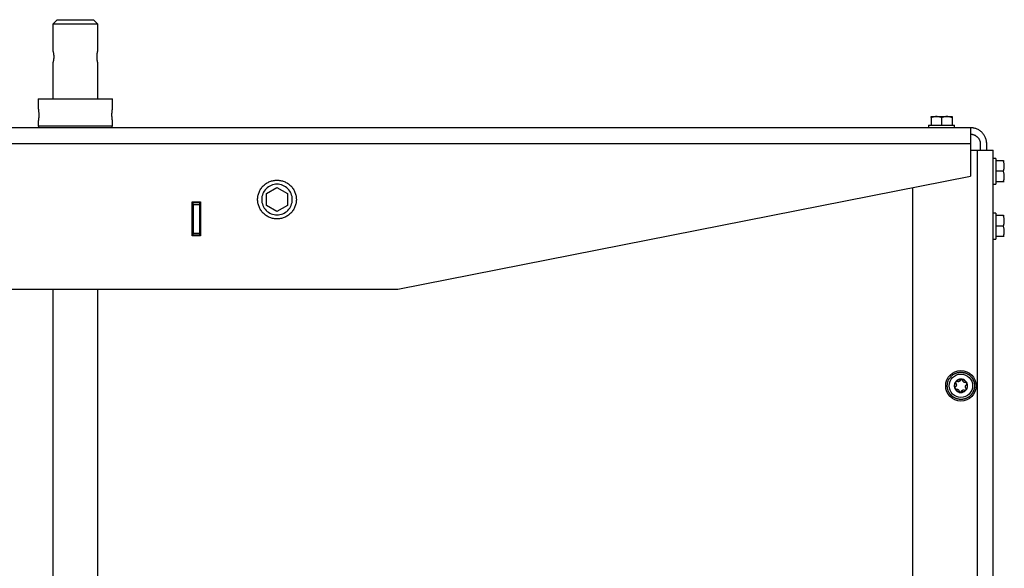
# Model space of a CAD drawing. Header units: millimetres. Extents: x -4969 to -32, y -584 to 4302.
# Tile 57 of 84: x -2008 to -1398, y 1722 to 2062. Entities that reach past the tile are written whole.
import ezdxf

# ---------------------------------------------------------------- set-up
doc = ezdxf.new("R2010")
doc.units = ezdxf.units.MM

msp = doc.modelspace()

# ---------------------------------------------------------------- linework, layer by layer
at = {"color": 7, "linetype": 'Continuous', "lineweight": 25}
for p, q in [((-1985.21, 2061.92), (-1987.96, 2059.17)), ((-1987.96, 2059.17), (-1987.96, 2042.92)), ((-1959.96, 2059.17), (-1987.96, 2059.17)), ((-1959.96, 2059.17), (-1962.71, 2061.92)), ((-1959.96, 2042.92), (-1959.96, 2059.17)), ((-1987.96, 2034.92), (-1987.96, 2012.92)), ((-1959.96, 2012.92), (-1959.96, 2034.92)), ((-1996.96, 2012.92), (-1996.96, 2006.72)), ((-1950.96, 2006.72), (-1950.96, 2012.92)), ((-1996.96, 1999.12), (-1996.96, 1995.91)), ((-1950.96, 1995.91), (-1950.96, 1999.12)), ((-1444.96, 1996.52), (-1444.96, 1994.92)), ((-1443.46, 2001.24), (-1443.46, 1996.52)), ((-1436.96, 2001.24), (-1436.96, 1996.52)), ((-1430.46, 2001.24), (-1430.46, 1996.52)), ((-1428.96, 1994.92), (-1428.96, 1996.52)), ((-1418.96, 1994.92), (-2528.96, 1994.92)), ((-1996.86, 1995.92), (-1996.86, 1994.92)), ((-1951.06, 1994.92), (-1951.06, 1995.92)), ((-1418.96, 1984.92), (-2528.96, 1984.92)), ((-1418.96, 1984.92), (-1418.96, 1964.92)), ((-1412.96, 1984.92), (-1412.96, 1980.92)), ((-1408.96, 1980.92), (-1408.96, 1984.92)), ((-1418.96, 1980.92), (-1414.96, 1980.92)), ((-1414.96, 1980.92), (-1414.96, 1049.55)), ((-1404.96, 42.92), (-1404.96, 1980.92)), ((-1403.36, 1975.92), (-1404.96, 1975.92)), ((-1398.64, 1974.42), (-1403.36, 1974.42)), ((-1398.64, 1967.92), (-1403.36, 1967.92)), ((-1773.96, 1894.92), (-1418.96, 1964.92)), ((-1404.96, 1959.92), (-1403.36, 1959.92)), ((-1398.64, 1961.42), (-1403.36, 1961.42)), ((-1855.46, 1954.17), (-1848.96, 1957.92)), ((-1855.46, 1946.66), (-1855.46, 1954.17)), ((-1848.96, 1957.92), (-1842.46, 1954.17)), ((-1842.46, 1954.17), (-1842.46, 1946.66)), ((-1454.96, 1957.82), (-1454.96, 49.92)), ((-1901.46, 1927.92), (-1901.46, 1948.92)), ((-1901.46, 1948.92), (-1896.46, 1948.92)), ((-1900.96, 1948.92), (-1900.96, 1948.42)), ((-1896.96, 1948.42), (-1900.96, 1948.42)), ((-1900.96, 1947.42), (-1896.96, 1947.42)), ((-1900.96, 1947.42), (-1900.96, 1929.42)), ((-1896.96, 1948.42), (-1896.96, 1948.92)), ((-1896.96, 1947.42), (-1896.96, 1929.42)), ((-1896.46, 1948.92), (-1896.46, 1927.92)), ((-1848.96, 1942.91), (-1855.46, 1946.66)), ((-1842.46, 1946.66), (-1848.96, 1942.91)), ((-1403.36, 1941.92), (-1404.96, 1941.92)), ((-1398.64, 1940.42), (-1403.36, 1940.42)), ((-1896.96, 1929.42), (-1900.96, 1929.42)), ((-1398.64, 1933.92), (-1403.36, 1933.92)), ((-1896.46, 1927.92), (-1901.46, 1927.92)), ((-1900.96, 1928.42), (-1896.96, 1928.42)), ((-1900.96, 1928.42), (-1900.96, 1927.92)), ((-1896.96, 1927.92), (-1896.96, 1928.42)), ((-1404.96, 1925.92), (-1403.36, 1925.92)), ((-1398.64, 1927.42), (-1403.36, 1927.42)), ((-2173.96, 1894.92), (-1773.96, 1894.92)), ((-1987.96, 1894.92), (-1987.96, 1065.92)), ((-1959.96, 1065.92), (-1959.96, 1894.92))]:
    msp.add_line(p, q, dxfattribs=at)
msp.add_circle((-1424.96, 1834.92), 9.45, dxfattribs=at)
for points, knots in [([(-1985.21, 2061.92), (-1985.21, 2061.92), (-1984.92, 2061.92), (-1983.79, 2061.92), (-1982.96, 2061.92), (-1980.87, 2061.92), (-1979.63, 2061.92), (-1976.91, 2061.92), (-1975.43, 2061.92), (-1972.49, 2061.92), (-1971.02, 2061.92), (-1968.3, 2061.92), (-1967.05, 2061.92), (-1964.96, 2061.92), (-1964.13, 2061.92), (-1963, 2061.92), (-1962.71, 2061.92), (-1962.71, 2061.92)], [0, 0, 0, 0, 0.125, 0.125, 0.25, 0.25, 0.375, 0.375, 0.5, 0.5, 0.625, 0.625, 0.75, 0.75, 0.875, 0.875, 1, 1, 1, 1]), ([(-1987.96, 2042.92), (-1987.96, 2042.91), (-1987.96, 2042.91), (-1987.96, 2042.9), (-1987.95, 2042.87), (-1987.94, 2042.84), (-1987.93, 2042.8), (-1987.91, 2042.74), (-1987.9, 2042.68), (-1987.86, 2042.54), (-1987.79, 2042.26), (-1987.67, 2041.76), (-1987.56, 2041.15), (-1987.48, 2040.57), (-1987.43, 2040.08), (-1987.4, 2039.7), (-1987.38, 2039.31), (-1987.38, 2039.05), (-1987.38, 2038.92)], [0, 0, 0, 0, 0.031501, 0.062801, 0.093976, 0.125102, 0.156256, 0.187515, 0.218956, 0.250651, 0.375298, 0.500239, 0.625534, 0.749947, 0.813066, 0.875345, 0.937437, 1, 1, 1, 1]), ([(-1987.38, 2038.92), (-1987.38, 2038.85), (-1987.38, 2038.72), (-1987.38, 2038.52), (-1987.39, 2038.33), (-1987.4, 2038.13), (-1987.41, 2037.94), (-1987.43, 2037.75), (-1987.44, 2037.56), (-1987.47, 2037.32), (-1987.51, 2037.02), (-1987.56, 2036.69), (-1987.62, 2036.37), (-1987.69, 2035.99), (-1987.79, 2035.57), (-1987.87, 2035.26), (-1987.91, 2035.08), (-1987.94, 2034.99), (-1987.96, 2034.93), (-1987.96, 2034.92), (-1987.96, 2034.92)], [0, 0, 0, 0, 0.0314058, 0.0626099, 0.0936937, 0.1247394, 0.1558297, 0.1870469, 0.2184723, 0.2501855, 0.3124876, 0.3750676, 0.4376081, 0.500316, 0.6253524, 0.7501081, 0.8130483, 0.8752727, 0.937387, 1, 1, 1, 1]), ([(-1960.54, 2038.92), (-1960.54, 2038.98), (-1960.54, 2039.11), (-1960.54, 2039.31), (-1960.53, 2039.51), (-1960.52, 2039.7), (-1960.51, 2039.89), (-1960.49, 2040.08), (-1960.48, 2040.27), (-1960.45, 2040.51), (-1960.41, 2040.81), (-1960.36, 2041.14), (-1960.31, 2041.46), (-1960.23, 2041.85), (-1960.14, 2042.26), (-1960.06, 2042.57), (-1960.01, 2042.75), (-1959.98, 2042.85), (-1959.96, 2042.9), (-1959.96, 2042.91), (-1959.96, 2042.92)], [0, 0, 0, 0, 0.031406, 0.06261, 0.093694, 0.124739, 0.15583, 0.187047, 0.218472, 0.250186, 0.312488, 0.375068, 0.437608, 0.500316, 0.625352, 0.750108, 0.813048, 0.875273, 0.937387, 1, 1, 1, 1]), ([(-1959.96, 2034.92), (-1959.96, 2034.92), (-1959.96, 2034.92), (-1959.97, 2034.93), (-1959.97, 2034.96), (-1959.98, 2034.99), (-1959.99, 2035.03), (-1960.01, 2035.09), (-1960.03, 2035.15), (-1960.06, 2035.29), (-1960.14, 2035.57), (-1960.25, 2036.07), (-1960.36, 2036.68), (-1960.45, 2037.26), (-1960.5, 2037.75), (-1960.52, 2038.13), (-1960.54, 2038.52), (-1960.54, 2038.78), (-1960.54, 2038.92)], [0, 0, 0, 0, 0.031501, 0.062801, 0.093976, 0.125102, 0.156256, 0.187515, 0.218956, 0.250651, 0.375298, 0.500239, 0.625534, 0.749947, 0.813066, 0.875345, 0.937437, 1, 1, 1, 1]), ([(-1996.96, 2012.92), (-1996.96, 2012.92), (-1996.81, 2012.92), (-1996.23, 2012.92), (-1995.79, 2012.92), (-1994.63, 2012.92), (-1993.92, 2012.92), (-1992.25, 2012.92), (-1991.29, 2012.92), (-1989.16, 2012.92), (-1987.99, 2012.92), (-1985.49, 2012.92), (-1984.15, 2012.92), (-1981.37, 2012.92), (-1979.92, 2012.92), (-1976.97, 2012.92), (-1975.47, 2012.92), (-1972.46, 2012.92), (-1970.95, 2012.92), (-1968, 2012.92), (-1966.55, 2012.92), (-1963.77, 2012.92), (-1962.43, 2012.92), (-1959.93, 2012.92), (-1958.76, 2012.92), (-1956.63, 2012.92), (-1955.67, 2012.92), (-1954, 2012.92), (-1953.29, 2012.92), (-1952.14, 2012.92), (-1951.7, 2012.92), (-1951.11, 2012.92), (-1950.96, 2012.92), (-1950.96, 2012.92)], [0, 0, 0, 0, 0.0625, 0.0625, 0.125, 0.125, 0.1875, 0.1875, 0.25, 0.25, 0.3125, 0.3125, 0.375, 0.375, 0.4375, 0.4375, 0.5, 0.5, 0.5625, 0.5625, 0.625, 0.625, 0.6875, 0.6875, 0.75, 0.75, 0.8125, 0.8125, 0.875, 0.875, 0.9375, 0.9375, 1, 1, 1, 1]), ([(-1996.96, 2006.72), (-1996.96, 2006.71), (-1996.96, 2006.71), (-1996.96, 2006.7), (-1996.95, 2006.68), (-1996.95, 2006.64), (-1996.94, 2006.6), (-1996.93, 2006.55), (-1996.93, 2006.5), (-1996.9, 2006.36), (-1996.87, 2006.1), (-1996.8, 2005.62), (-1996.74, 2005.05), (-1996.7, 2004.49), (-1996.67, 2004.02), (-1996.66, 2003.66), (-1996.65, 2003.29), (-1996.65, 2003.04), (-1996.64, 2002.92)], [0, 0, 0, 0, 0.031465, 0.062712, 0.093817, 0.124855, 0.155902, 0.187035, 0.21833, 0.24986, 0.374591, 0.49942, 0.624396, 0.749087, 0.812219, 0.874661, 0.937044, 1, 1, 1, 1]), ([(-1996.64, 2002.92), (-1996.65, 2002.85), (-1996.65, 2002.73), (-1996.65, 2002.54), (-1996.65, 2002.36), (-1996.66, 2002.17), (-1996.66, 2001.99), (-1996.67, 2001.81), (-1996.68, 2001.64), (-1996.7, 2001.29), (-1996.74, 2000.79), (-1996.8, 2000.21), (-1996.87, 1999.74), (-1996.91, 1999.44), (-1996.94, 1999.27), (-1996.95, 1999.18), (-1996.96, 1999.13), (-1996.96, 1999.12), (-1996.96, 1999.12)], [0, 0, 0, 0, 0.03148, 0.062742, 0.093862, 0.124919, 0.155991, 0.187157, 0.218494, 0.250079, 0.3748, 0.499823, 0.624779, 0.749653, 0.812599, 0.874898, 0.937161, 1, 1, 1, 1]), ([(-1951.28, 2002.92), (-1951.28, 2002.98), (-1951.28, 2003.1), (-1951.27, 2003.29), (-1951.27, 2003.47), (-1951.27, 2003.66), (-1951.26, 2003.84), (-1951.25, 2004.02), (-1951.24, 2004.19), (-1951.22, 2004.54), (-1951.18, 2005.04), (-1951.12, 2005.62), (-1951.06, 2006.09), (-1951.01, 2006.39), (-1950.99, 2006.56), (-1950.97, 2006.65), (-1950.96, 2006.71), (-1950.96, 2006.71), (-1950.96, 2006.72)], [0, 0, 0, 0, 0.031452, 0.062687, 0.09378, 0.12481, 0.155856, 0.186994, 0.218304, 0.249861, 0.374491, 0.499422, 0.624296, 0.749089, 0.812178, 0.874616, 0.937018, 1, 1, 1, 1]), ([(-1950.96, 1999.12), (-1950.96, 1999.12), (-1950.96, 1999.12), (-1950.96, 1999.13), (-1950.97, 1999.15), (-1950.97, 1999.19), (-1950.98, 1999.23), (-1950.99, 1999.28), (-1951, 1999.34), (-1951.02, 1999.47), (-1951.06, 1999.74), (-1951.12, 2000.21), (-1951.18, 2000.79), (-1951.22, 2001.34), (-1951.25, 2001.81), (-1951.27, 2002.17), (-1951.28, 2002.54), (-1951.28, 2002.79), (-1951.28, 2002.92)], [0, 0, 0, 0, 0.031507, 0.062796, 0.093941, 0.125019, 0.156107, 0.187281, 0.218617, 0.250189, 0.375171, 0.50025, 0.625305, 0.750075, 0.812955, 0.875154, 0.937294, 1, 1, 1, 1]), ([(-1444.96, 1996.52), (-1444.96, 1996.52), (-1444.75, 1996.52), (-1443.95, 1996.52), (-1443.36, 1996.52), (-1441.88, 1996.52), (-1440.99, 1996.52), (-1439.06, 1996.52), (-1438.01, 1996.52), (-1435.91, 1996.52), (-1434.87, 1996.52), (-1432.93, 1996.52), (-1432.04, 1996.52), (-1430.56, 1996.52), (-1429.97, 1996.52), (-1429.17, 1996.52), (-1428.96, 1996.52), (-1428.96, 1996.52)], [0, 0, 0, 0, 0.125, 0.125, 0.25, 0.25, 0.375, 0.375, 0.5, 0.5, 0.625, 0.625, 0.75, 0.75, 0.875, 0.875, 1, 1, 1, 1]), ([(-1440.21, 2001.82), (-1440.3, 2001.81), (-1440.48, 2001.81), (-1440.75, 2001.8), (-1441.07, 2001.77), (-1441.44, 2001.73), (-1441.98, 2001.64), (-1442.66, 2001.49), (-1443.19, 2001.32), (-1443.46, 2001.24)], [0, 0, 0, 0, 0.0819939, 0.1640323, 0.2465502, 0.3725408, 0.4997601, 0.744787, 1, 1, 1, 1]), ([(-1443.46, 2001.24), (-1443.46, 2001.27), (-1443.46, 2001.34), (-1443.46, 2001.44), (-1443.46, 2001.52), (-1443.46, 2001.6), (-1443.46, 2001.68), (-1443.46, 2001.75), (-1443.46, 2001.81), (-1443.46, 2001.81), (-1443.46, 2001.82)], [0, 0, 0, 0, 0.103638, 0.205104, 0.304738, 0.402919, 0.500067, 0.668868, 0.83439, 1, 1, 1, 1]), ([(-1443.46, 2001.82), (-1443.46, 2001.82), (-1443.39, 2001.82), (-1443.09, 2001.82), (-1442.87, 2001.82), (-1442.31, 2001.82), (-1441.96, 2001.82), (-1441.16, 2001.82), (-1440.7, 2001.82), (-1440.21, 2001.82)], [0, 0, 0, 0, 0.25, 0.25, 0.5, 0.5, 0.75, 0.75, 1, 1, 1, 1]), ([(-1436.96, 2001.24), (-1437.07, 2001.27), (-1437.29, 2001.34), (-1437.61, 2001.44), (-1437.93, 2001.52), (-1438.25, 2001.6), (-1438.64, 2001.68), (-1439.12, 2001.75), (-1439.66, 2001.81), (-1440.03, 2001.81), (-1440.21, 2001.82)], [0, 0, 0, 0, 0.103549, 0.20493, 0.304482, 0.402583, 0.499651, 0.668596, 0.834254, 1, 1, 1, 1]), ([(-1440.21, 2001.82), (-1439.72, 2001.82), (-1439.19, 2001.82), (-1438.1, 2001.82), (-1437.53, 2001.82), (-1436.39, 2001.82), (-1435.83, 2001.82), (-1434.73, 2001.82), (-1434.2, 2001.82), (-1433.71, 2001.82)], [0, 0, 0, 0, 0.25, 0.25, 0.5, 0.5, 0.75, 0.75, 1, 1, 1, 1]), ([(-1433.71, 2001.82), (-1433.8, 2001.81), (-1433.98, 2001.81), (-1434.25, 2001.8), (-1434.57, 2001.77), (-1434.94, 2001.73), (-1435.48, 2001.64), (-1436.16, 2001.49), (-1436.69, 2001.32), (-1436.96, 2001.24)], [0, 0, 0, 0, 0.081994, 0.164032, 0.24655, 0.372541, 0.49976, 0.744787, 1, 1, 1, 1]), ([(-1430.46, 2001.24), (-1430.57, 2001.27), (-1430.79, 2001.34), (-1431.11, 2001.44), (-1431.43, 2001.52), (-1431.75, 2001.6), (-1432.14, 2001.68), (-1432.62, 2001.75), (-1433.16, 2001.81), (-1433.53, 2001.81), (-1433.71, 2001.82)], [0, 0, 0, 0, 0.1035491, 0.2049302, 0.3044818, 0.4025825, 0.4996505, 0.668596, 0.8342539, 1, 1, 1, 1]), ([(-1433.71, 2001.82), (-1433.22, 2001.82), (-1432.77, 2001.82), (-1431.96, 2001.82), (-1431.62, 2001.82), (-1431.05, 2001.82), (-1430.83, 2001.82), (-1430.54, 2001.82), (-1430.46, 2001.82), (-1430.46, 2001.82)], [0, 0, 0, 0, 0.25, 0.25, 0.5, 0.5, 0.75, 0.75, 1, 1, 1, 1]), ([(-1430.46, 2001.82), (-1430.46, 2001.81), (-1430.46, 2001.81), (-1430.46, 2001.8), (-1430.46, 2001.77), (-1430.46, 2001.73), (-1430.46, 2001.64), (-1430.46, 2001.49), (-1430.46, 2001.32), (-1430.46, 2001.24)], [0, 0, 0, 0, 0.082341, 0.164728, 0.2476, 0.37415, 0.501946, 0.745918, 1, 1, 1, 1]), ([(-1950.96, 1995.92), (-1950.96, 1995.92), (-1950.96, 1995.92), (-1950.98, 1995.92), (-1951, 1995.92), (-1951.04, 1995.92), (-1951.08, 1995.92), (-1951.13, 1995.92), (-1951.19, 1995.92), (-1951.26, 1995.92), (-1951.44, 1995.92), (-1951.82, 1995.92), (-1952.55, 1995.92), (-1953.5, 1995.92), (-1954.69, 1995.92), (-1956.08, 1995.92), (-1957.67, 1995.92), (-1959.43, 1995.92), (-1961.34, 1995.92), (-1963.36, 1995.92), (-1965.45, 1995.92), (-1967.6, 1995.92), (-1970.41, 1995.92), (-1973.96, 1995.92), (-1977.51, 1995.92), (-1980.33, 1995.92), (-1982.47, 1995.92), (-1984.56, 1995.92), (-1986.58, 1995.92), (-1988.49, 1995.92), (-1990.25, 1995.92), (-1991.85, 1995.92), (-1993.24, 1995.92), (-1994.42, 1995.92), (-1995.37, 1995.92), (-1996.1, 1995.92), (-1996.51, 1995.92), (-1996.72, 1995.92), (-1996.83, 1995.92), (-1996.9, 1995.92), (-1996.95, 1995.92), (-1996.96, 1995.92), (-1996.96, 1995.92)], [0, 0, 0, 0, 0.006487, 0.012964, 0.019435, 0.025902, 0.032367, 0.038835, 0.045306, 0.051785, 0.058273, 0.089144, 0.120023, 0.152182, 0.184348, 0.217191, 0.250041, 0.282884, 0.315734, 0.347892, 0.380058, 0.41093, 0.441809, 0.500001, 0.558193, 0.589065, 0.619944, 0.652102, 0.684268, 0.717111, 0.749961, 0.782804, 0.815655, 0.847813, 0.879979, 0.910851, 0.94173, 0.953398, 0.965044, 0.976682, 0.988329, 1, 1, 1, 1]), ([(-1418.96, 1994.92), (-1418.96, 1994.91), (-1418.96, 1994.91), (-1418.96, 1994.9), (-1418.96, 1994.88), (-1418.96, 1994.84), (-1418.96, 1994.8), (-1418.96, 1994.71), (-1418.96, 1994.54), (-1418.96, 1994.22), (-1418.96, 1993.81), (-1418.96, 1993.12), (-1418.96, 1992.04), (-1418.96, 1990.7), (-1418.96, 1989.52), (-1418.96, 1988.62), (-1418.96, 1987.68), (-1418.96, 1986.85), (-1418.96, 1986.13), (-1418.96, 1985.53), (-1418.96, 1985.12), (-1418.96, 1984.92)], [0, 0, 0, 0, 0.019453, 0.038872, 0.058275, 0.077679, 0.097104, 0.116567, 0.178313, 0.240094, 0.304415, 0.368769, 0.500007, 0.631244, 0.695565, 0.75992, 0.821667, 0.883447, 0.922314, 0.961117, 1, 1, 1, 1]), ([(-1408.96, 1984.92), (-1408.96, 1985.02), (-1408.96, 1985.22), (-1408.98, 1985.53), (-1409, 1985.83), (-1409.03, 1986.13), (-1409.08, 1986.43), (-1409.16, 1986.95), (-1409.34, 1987.68), (-1409.65, 1988.61), (-1410.07, 1989.52), (-1410.75, 1990.7), (-1411.84, 1992.04), (-1413.18, 1993.12), (-1414.35, 1993.81), (-1415.26, 1994.22), (-1416.19, 1994.54), (-1417.02, 1994.74), (-1417.74, 1994.85), (-1418.35, 1994.91), (-1418.76, 1994.91), (-1418.96, 1994.92)], [0, 0, 0, 0, 0.019453, 0.038872, 0.058275, 0.077679, 0.097104, 0.116567, 0.178313, 0.240094, 0.304415, 0.368769, 0.500007, 0.631244, 0.695565, 0.75992, 0.821667, 0.883447, 0.922314, 0.961117, 1, 1, 1, 1]), ([(-1418.96, 1990.92), (-1418.89, 1990.91), (-1418.74, 1990.91), (-1418.52, 1990.9), (-1418.3, 1990.88), (-1418.09, 1990.85), (-1417.75, 1990.8), (-1417.3, 1990.69), (-1416.74, 1990.5), (-1416.2, 1990.25), (-1415.49, 1989.84), (-1414.69, 1989.19), (-1414.04, 1988.39), (-1413.62, 1987.68), (-1413.38, 1987.14), (-1413.19, 1986.58), (-1413.07, 1986.08), (-1413, 1985.65), (-1412.97, 1985.28), (-1412.96, 1985.04), (-1412.96, 1984.92)], [0, 0, 0, 0, 0.023335, 0.046628, 0.06991, 0.093212, 0.116565, 0.178301, 0.240092, 0.304402, 0.368768, 0.500006, 0.631244, 0.695553, 0.759919, 0.821655, 0.883446, 0.922309, 0.961112, 1, 1, 1, 1]), ([(-1414.96, 1980.92), (-1413.65, 1980.92), (-1412.34, 1980.92), (-1409.92, 1980.92), (-1408.82, 1980.92), (-1406.96, 1980.92), (-1406.22, 1980.92), (-1405.22, 1980.92), (-1404.96, 1980.92), (-1404.96, 1980.92)], [0, 0, 0, 0, 0.25, 0.25, 0.5, 0.5, 0.75, 0.75, 1, 1, 1, 1]), ([(-1403.36, 1975.92), (-1403.36, 1975.92), (-1403.36, 1975.71), (-1403.36, 1974.91), (-1403.36, 1974.31), (-1403.36, 1972.83), (-1403.36, 1971.94), (-1403.36, 1970.01), (-1403.36, 1968.96), (-1403.36, 1966.87), (-1403.36, 1965.82), (-1403.36, 1963.89), (-1403.36, 1963), (-1403.36, 1961.52), (-1403.36, 1960.93), (-1403.36, 1960.12), (-1403.36, 1959.92), (-1403.36, 1959.92)], [0, 0, 0, 0, 0.125, 0.125, 0.25, 0.25, 0.375, 0.375, 0.5, 0.5, 0.625, 0.625, 0.75, 0.75, 0.875, 0.875, 1, 1, 1, 1]), ([(-1398.06, 1971.17), (-1398.06, 1971.26), (-1398.06, 1971.44), (-1398.08, 1971.71), (-1398.1, 1972.03), (-1398.15, 1972.39), (-1398.24, 1972.94), (-1398.39, 1973.61), (-1398.56, 1974.14), (-1398.64, 1974.42)], [0, 0, 0, 0, 0.0819939, 0.1640323, 0.2465502, 0.3725408, 0.4997601, 0.744787, 1, 1, 1, 1]), ([(-1398.64, 1974.42), (-1398.61, 1974.42), (-1398.54, 1974.42), (-1398.44, 1974.42), (-1398.35, 1974.42), (-1398.28, 1974.42), (-1398.2, 1974.42), (-1398.13, 1974.42), (-1398.07, 1974.42), (-1398.06, 1974.42), (-1398.06, 1974.42)], [0, 0, 0, 0, 0.103638, 0.205104, 0.304738, 0.402919, 0.500067, 0.668868, 0.83439, 1, 1, 1, 1]), ([(-1398.64, 1967.92), (-1398.61, 1968.03), (-1398.54, 1968.24), (-1398.44, 1968.57), (-1398.36, 1968.89), (-1398.28, 1969.21), (-1398.2, 1969.6), (-1398.13, 1970.07), (-1398.07, 1970.62), (-1398.06, 1970.98), (-1398.06, 1971.17)], [0, 0, 0, 0, 0.103549, 0.20493, 0.304482, 0.402583, 0.499651, 0.668596, 0.834254, 1, 1, 1, 1]), ([(-1398.06, 1964.67), (-1398.06, 1964.76), (-1398.06, 1964.94), (-1398.08, 1965.21), (-1398.1, 1965.53), (-1398.15, 1965.89), (-1398.24, 1966.44), (-1398.39, 1967.11), (-1398.56, 1967.64), (-1398.64, 1967.92)], [0, 0, 0, 0, 0.081994, 0.164032, 0.24655, 0.372541, 0.49976, 0.744787, 1, 1, 1, 1]), ([(-1860.96, 1950.42), (-1860.96, 1950.52), (-1860.96, 1950.73), (-1860.95, 1951.04), (-1860.93, 1951.36), (-1860.9, 1951.67), (-1860.86, 1951.98), (-1860.82, 1952.29), (-1860.71, 1952.88), (-1860.51, 1953.74), (-1860.13, 1954.85), (-1859.63, 1955.95), (-1858.81, 1957.36), (-1857.51, 1958.96), (-1855.59, 1960.52), (-1853.44, 1961.63), (-1851.2, 1962.28), (-1848.96, 1962.48), (-1846.72, 1962.28), (-1844.49, 1961.63), (-1842.33, 1960.52), (-1840.42, 1958.96), (-1839.11, 1957.36), (-1838.29, 1955.95), (-1837.79, 1954.86), (-1837.41, 1953.74), (-1837.19, 1952.8), (-1837.07, 1952.06), (-1837.01, 1951.51), (-1836.97, 1950.96), (-1836.96, 1950.6), (-1836.96, 1950.42)], [0, 0, 0, 0, 0.008343, 0.016672, 0.024993, 0.033311, 0.041633, 0.049965, 0.058311, 0.0892, 0.120102, 0.152279, 0.18447, 0.250119, 0.315767, 0.380052, 0.441771, 0.500002, 0.558232, 0.619951, 0.684236, 0.749885, 0.815534, 0.84771, 0.879901, 0.91079, 0.941693, 0.956282, 0.970843, 0.985405, 1, 1, 1, 1]), ([(-1839.46, 1950.42), (-1839.46, 1951.66), (-1839.71, 1952.9), (-1840.66, 1955.2), (-1841.36, 1956.25), (-1843.12, 1958.01), (-1844.18, 1958.72), (-1846.47, 1959.67), (-1847.72, 1959.92), (-1850.2, 1959.92), (-1851.45, 1959.67), (-1853.75, 1958.72), (-1854.8, 1958.01), (-1856.56, 1956.25), (-1857.26, 1955.2), (-1858.21, 1952.9), (-1858.46, 1951.66), (-1858.46, 1950.42)], [0, 0, 0, 0, 0.125, 0.125, 0.25, 0.25, 0.375, 0.375, 0.5, 0.5, 0.625, 0.625, 0.75, 0.75, 0.875, 0.875, 1, 1, 1, 1]), ([(-1398.64, 1961.42), (-1398.61, 1961.53), (-1398.54, 1961.74), (-1398.44, 1962.07), (-1398.36, 1962.39), (-1398.28, 1962.71), (-1398.2, 1963.1), (-1398.13, 1963.57), (-1398.07, 1964.12), (-1398.06, 1964.48), (-1398.06, 1964.67)], [0, 0, 0, 0, 0.1035491, 0.2049302, 0.3044818, 0.4025825, 0.4996505, 0.668596, 0.8342539, 1, 1, 1, 1]), ([(-1398.06, 1961.42), (-1398.06, 1961.42), (-1398.06, 1961.42), (-1398.08, 1961.42), (-1398.1, 1961.42), (-1398.15, 1961.42), (-1398.24, 1961.42), (-1398.39, 1961.42), (-1398.56, 1961.42), (-1398.64, 1961.42)], [0, 0, 0, 0, 0.082341, 0.164728, 0.2476, 0.37415, 0.501946, 0.745918, 1, 1, 1, 1]), ([(-1900.96, 1947.42), (-1900.96, 1947.68), (-1900.96, 1947.94), (-1900.96, 1948.31), (-1900.96, 1948.42), (-1900.96, 1948.42)], [0, 0, 0, 0, 0.5, 0.5, 1, 1, 1, 1]), ([(-1896.96, 1948.42), (-1896.96, 1948.42), (-1896.96, 1948.31), (-1896.96, 1947.94), (-1896.96, 1947.68), (-1896.96, 1947.42)], [0, 0, 0, 0, 0.5, 0.5, 1, 1, 1, 1]), ([(-1836.96, 1950.42), (-1836.96, 1950.31), (-1836.96, 1950.1), (-1836.98, 1949.79), (-1837, 1949.48), (-1837.03, 1949.16), (-1837.06, 1948.85), (-1837.11, 1948.54), (-1837.21, 1947.95), (-1837.41, 1947.09), (-1837.79, 1945.98), (-1838.29, 1944.89), (-1839.11, 1943.48), (-1840.42, 1941.87), (-1842.33, 1940.31), (-1844.49, 1939.2), (-1846.72, 1938.55), (-1848.96, 1938.35), (-1851.2, 1938.55), (-1853.44, 1939.2), (-1855.59, 1940.31), (-1857.51, 1941.87), (-1858.81, 1943.47), (-1859.63, 1944.89), (-1860.13, 1945.98), (-1860.51, 1947.09), (-1860.73, 1948.03), (-1860.85, 1948.77), (-1860.91, 1949.32), (-1860.95, 1949.87), (-1860.96, 1950.23), (-1860.96, 1950.42)], [0, 0, 0, 0, 0.008343, 0.016672, 0.024993, 0.033311, 0.041633, 0.049965, 0.058311, 0.0892, 0.120102, 0.152279, 0.18447, 0.250119, 0.315767, 0.380052, 0.441771, 0.500002, 0.558232, 0.619951, 0.684236, 0.749885, 0.815534, 0.84771, 0.879901, 0.91079, 0.941693, 0.956282, 0.970843, 0.985405, 1, 1, 1, 1]), ([(-1858.46, 1950.42), (-1858.46, 1949.17), (-1858.21, 1947.93), (-1857.26, 1945.63), (-1856.56, 1944.58), (-1854.8, 1942.82), (-1853.75, 1942.11), (-1851.45, 1941.16), (-1850.2, 1940.92), (-1847.72, 1940.92), (-1846.47, 1941.16), (-1844.18, 1942.11), (-1843.12, 1942.82), (-1841.36, 1944.58), (-1840.66, 1945.63), (-1839.71, 1947.93), (-1839.46, 1949.17), (-1839.46, 1950.42)], [0, 0, 0, 0, 0.125, 0.125, 0.25, 0.25, 0.375, 0.375, 0.5, 0.5, 0.625, 0.625, 0.75, 0.75, 0.875, 0.875, 1, 1, 1, 1]), ([(-1403.36, 1941.92), (-1403.36, 1941.92), (-1403.36, 1941.71), (-1403.36, 1940.91), (-1403.36, 1940.31), (-1403.36, 1938.83), (-1403.36, 1937.94), (-1403.36, 1936.01), (-1403.36, 1934.96), (-1403.36, 1932.87), (-1403.36, 1931.82), (-1403.36, 1929.89), (-1403.36, 1929), (-1403.36, 1927.52), (-1403.36, 1926.93), (-1403.36, 1926.12), (-1403.36, 1925.92), (-1403.36, 1925.92)], [0, 0, 0, 0, 0.125, 0.125, 0.25, 0.25, 0.375, 0.375, 0.5, 0.5, 0.625, 0.625, 0.75, 0.75, 0.875, 0.875, 1, 1, 1, 1]), ([(-1398.06, 1937.17), (-1398.06, 1937.26), (-1398.06, 1937.44), (-1398.08, 1937.71), (-1398.1, 1938.03), (-1398.15, 1938.39), (-1398.24, 1938.94), (-1398.39, 1939.61), (-1398.56, 1940.14), (-1398.64, 1940.42)], [0, 0, 0, 0, 0.081994, 0.164032, 0.24655, 0.372541, 0.49976, 0.744787, 1, 1, 1, 1]), ([(-1398.64, 1940.42), (-1398.61, 1940.42), (-1398.54, 1940.42), (-1398.44, 1940.42), (-1398.35, 1940.42), (-1398.28, 1940.42), (-1398.2, 1940.42), (-1398.13, 1940.42), (-1398.07, 1940.42), (-1398.06, 1940.42), (-1398.06, 1940.42)], [0, 0, 0, 0, 0.1036381, 0.2051044, 0.3047382, 0.4029192, 0.500067, 0.6688685, 0.8343901, 1, 1, 1, 1]), ([(-1398.64, 1933.92), (-1398.61, 1934.03), (-1398.54, 1934.24), (-1398.44, 1934.57), (-1398.36, 1934.89), (-1398.28, 1935.21), (-1398.2, 1935.6), (-1398.13, 1936.07), (-1398.07, 1936.62), (-1398.06, 1936.98), (-1398.06, 1937.17)], [0, 0, 0, 0, 0.1035491, 0.2049302, 0.3044818, 0.4025825, 0.4996505, 0.668596, 0.8342539, 1, 1, 1, 1]), ([(-1900.96, 1928.42), (-1900.96, 1928.42), (-1900.96, 1928.52), (-1900.96, 1928.89), (-1900.96, 1929.15), (-1900.96, 1929.42)], [0, 0, 0, 0, 0.5, 0.5, 1, 1, 1, 1]), ([(-1896.96, 1929.42), (-1896.96, 1929.15), (-1896.96, 1928.89), (-1896.96, 1928.52), (-1896.96, 1928.42), (-1896.96, 1928.42)], [0, 0, 0, 0, 0.5, 0.5, 1, 1, 1, 1]), ([(-1398.06, 1930.67), (-1398.06, 1930.76), (-1398.06, 1930.94), (-1398.08, 1931.21), (-1398.1, 1931.53), (-1398.15, 1931.89), (-1398.24, 1932.44), (-1398.39, 1933.11), (-1398.56, 1933.64), (-1398.64, 1933.92)], [0, 0, 0, 0, 0.0819939, 0.1640323, 0.2465502, 0.3725409, 0.4997601, 0.744787, 1, 1, 1, 1]), ([(-1398.64, 1927.42), (-1398.61, 1927.53), (-1398.54, 1927.74), (-1398.44, 1928.07), (-1398.36, 1928.39), (-1398.28, 1928.71), (-1398.2, 1929.1), (-1398.13, 1929.57), (-1398.07, 1930.12), (-1398.06, 1930.48), (-1398.06, 1930.67)], [0, 0, 0, 0, 0.103549, 0.20493, 0.304482, 0.402583, 0.499651, 0.668596, 0.834254, 1, 1, 1, 1]), ([(-1398.06, 1927.42), (-1398.06, 1927.42), (-1398.06, 1927.42), (-1398.08, 1927.42), (-1398.1, 1927.42), (-1398.15, 1927.42), (-1398.24, 1927.42), (-1398.39, 1927.42), (-1398.56, 1927.42), (-1398.64, 1927.42)], [0, 0, 0, 0, 0.0823414, 0.164728, 0.2476001, 0.3741504, 0.5019459, 0.745918, 1, 1, 1, 1]), ([(-1421.73, 1827.11), (-1421.82, 1827.07), (-1422, 1827), (-1422.27, 1826.9), (-1422.55, 1826.82), (-1422.83, 1826.74), (-1423.11, 1826.67), (-1423.39, 1826.61), (-1423.67, 1826.56), (-1423.96, 1826.52), (-1424.25, 1826.49), (-1424.54, 1826.47), (-1424.82, 1826.47), (-1425.11, 1826.47), (-1425.4, 1826.48), (-1425.69, 1826.5), (-1425.98, 1826.53), (-1426.26, 1826.56), (-1426.55, 1826.61), (-1426.83, 1826.67), (-1427.11, 1826.74), (-1427.39, 1826.82), (-1427.66, 1826.91), (-1427.93, 1827), (-1428.2, 1827.11), (-1428.47, 1827.23), (-1428.73, 1827.35), (-1428.98, 1827.48), (-1429.24, 1827.62), (-1429.48, 1827.77), (-1429.72, 1827.93), (-1429.96, 1828.1), (-1430.19, 1828.27), (-1430.41, 1828.46), (-1430.63, 1828.65), (-1430.84, 1828.84), (-1431.04, 1829.05), (-1431.24, 1829.26), (-1431.43, 1829.48), (-1431.61, 1829.7), (-1431.79, 1829.93), (-1431.95, 1830.17), (-1432.11, 1830.41), (-1432.26, 1830.65), (-1432.4, 1830.91), (-1432.53, 1831.16), (-1432.66, 1831.42), (-1432.8, 1831.76), (-1432.96, 1832.18), (-1433.12, 1832.68), (-1433.24, 1833.19), (-1433.33, 1833.71), (-1433.39, 1834.22), (-1433.41, 1834.62), (-1433.41, 1835.13), (-1433.38, 1835.83), (-1433.25, 1836.65), (-1433.06, 1837.35), (-1432.78, 1838.17), (-1432.33, 1839.13), (-1431.47, 1840.38), (-1430.46, 1841.39), (-1429.55, 1842.03), (-1429.03, 1842.32), (-1428.74, 1842.48), (-1428.44, 1842.62), (-1428.26, 1842.7), (-1428.19, 1842.73)], [0, 0, 0, 0, 0.010873, 0.021747, 0.03262, 0.043493, 0.054367, 0.06524, 0.076113, 0.086986, 0.09786, 0.108733, 0.119606, 0.13048, 0.141353, 0.152226, 0.1631, 0.173973, 0.184846, 0.195719, 0.206593, 0.217466, 0.228339, 0.239213, 0.250086, 0.260959, 0.271833, 0.282706, 0.293579, 0.304452, 0.315326, 0.326199, 0.337072, 0.347946, 0.358819, 0.369692, 0.380566, 0.391439, 0.402312, 0.413186, 0.424059, 0.434932, 0.445805, 0.456679, 0.467552, 0.478425, 0.489299, 0.500172, 0.519963, 0.539755, 0.559557, 0.579359, 0.598589, 0.617754, 0.624917, 0.656163, 0.697525, 0.718216, 0.738157, 0.795314, 0.837, 0.909668, 0.95481, 0.962476, 0.977346, 0.991399, 1, 1, 1, 1]), ([(-1422.19, 1828.22), (-1423.97, 1827.48), (-1425.97, 1827.48), (-1429.52, 1828.96), (-1430.93, 1830.37), (-1432.4, 1833.92), (-1432.39, 1835.92), (-1430.92, 1839.47), (-1429.51, 1840.88), (-1427.73, 1841.62)], [0, 0, 0, 0, 0.25, 0.25, 0.5, 0.5, 0.75, 0.75, 1, 1, 1, 1]), ([(-1426.54, 1838.74), (-1427.04, 1838.53), (-1427.5, 1838.22), (-1428.26, 1837.46), (-1428.57, 1837), (-1428.99, 1836), (-1429.09, 1835.46), (-1429.1, 1834.38), (-1428.99, 1833.84), (-1428.58, 1832.84), (-1428.27, 1832.38), (-1427.5, 1831.61), (-1427.05, 1831.31), (-1426.05, 1830.89), (-1425.51, 1830.78), (-1424.42, 1830.78), (-1423.88, 1830.89), (-1423.38, 1831.09)], [0, 0, 0, 0, 0.125, 0.125, 0.25, 0.25, 0.375, 0.375, 0.5, 0.5, 0.625, 0.625, 0.75, 0.75, 0.875, 0.875, 1, 1, 1, 1]), ([(-1428.19, 1842.73), (-1428.1, 1842.76), (-1427.92, 1842.83), (-1427.65, 1842.93), (-1427.37, 1843.02), (-1427.09, 1843.09), (-1426.81, 1843.16), (-1426.53, 1843.22), (-1426.25, 1843.27), (-1425.96, 1843.31), (-1425.67, 1843.34), (-1425.39, 1843.36), (-1425.1, 1843.37), (-1424.81, 1843.37), (-1424.52, 1843.36), (-1424.23, 1843.34), (-1423.95, 1843.31), (-1423.66, 1843.27), (-1423.38, 1843.22), (-1423.09, 1843.16), (-1422.81, 1843.09), (-1422.53, 1843.01), (-1422.26, 1842.92), (-1421.99, 1842.83), (-1421.72, 1842.72), (-1421.46, 1842.61), (-1421.19, 1842.48), (-1420.94, 1842.35), (-1420.69, 1842.21), (-1420.44, 1842.06), (-1420.2, 1841.9), (-1419.96, 1841.73), (-1419.73, 1841.56), (-1419.51, 1841.37), (-1419.29, 1841.18), (-1419.08, 1840.99), (-1418.88, 1840.78), (-1418.68, 1840.57), (-1418.49, 1840.35), (-1418.31, 1840.13), (-1418.14, 1839.9), (-1417.97, 1839.66), (-1417.81, 1839.42), (-1417.66, 1839.18), (-1417.52, 1838.92), (-1417.39, 1838.67), (-1417.26, 1838.41), (-1417.17, 1838.19), (-1417.09, 1838), (-1417.04, 1837.85), (-1416.98, 1837.69), (-1416.92, 1837.52), (-1416.86, 1837.34), (-1416.81, 1837.14), (-1416.75, 1836.93), (-1416.7, 1836.71), (-1416.66, 1836.48), (-1416.61, 1836.24), (-1416.58, 1835.99), (-1416.55, 1835.72), (-1416.53, 1835.44), (-1416.51, 1835.15), (-1416.51, 1834.85), (-1416.52, 1834.54), (-1416.54, 1834.22), (-1416.57, 1833.89), (-1416.62, 1833.55), (-1416.68, 1833.2), (-1416.77, 1832.84), (-1416.87, 1832.48), (-1416.99, 1832.11), (-1417.13, 1831.74), (-1417.29, 1831.36), (-1417.48, 1830.99), (-1417.69, 1830.61), (-1417.92, 1830.24), (-1418.18, 1829.87), (-1418.47, 1829.5), (-1418.78, 1829.15), (-1419.12, 1828.8), (-1419.49, 1828.47), (-1419.89, 1828.15), (-1420.31, 1827.86), (-1420.76, 1827.58), (-1421.23, 1827.32), (-1421.57, 1827.18), (-1421.73, 1827.11)], [0, 0, 0, 0, 0.01087, 0.02174, 0.032609, 0.043479, 0.054349, 0.065219, 0.076089, 0.086959, 0.097828, 0.108698, 0.119568, 0.130438, 0.141308, 0.152178, 0.163047, 0.173917, 0.184787, 0.195657, 0.206527, 0.217396, 0.228266, 0.239136, 0.250006, 0.260876, 0.271746, 0.282615, 0.293485, 0.304355, 0.315225, 0.326095, 0.336964, 0.347834, 0.358704, 0.369574, 0.380444, 0.391314, 0.402183, 0.413053, 0.423923, 0.434793, 0.445663, 0.456533, 0.467402, 0.478272, 0.489142, 0.500012, 0.505619, 0.511635, 0.518059, 0.524891, 0.532132, 0.53978, 0.547836, 0.556301, 0.565174, 0.574455, 0.584144, 0.594241, 0.604746, 0.61566, 0.626981, 0.638711, 0.650848, 0.663394, 0.676348, 0.68971, 0.70348, 0.717658, 0.732244, 0.747238, 0.762641, 0.778451, 0.794669, 0.811296, 0.82833, 0.845773, 0.863623, 0.881882, 0.900548, 0.919622, 0.939105, 0.958995, 0.979294, 1, 1, 1, 1]), ([(-1428.11, 1837.34), (-1427.69, 1837.89), (-1427.12, 1838.32), (-1425.84, 1838.85), (-1425.13, 1838.95), (-1424.44, 1838.86)], [0, 0, 0, 0, 0.5, 0.5, 1, 1, 1, 1]), ([(-1427.16, 1837.58), (-1427.18, 1837.59), (-1427.24, 1837.61), (-1427.33, 1837.64), (-1427.43, 1837.65), (-1427.55, 1837.65), (-1427.69, 1837.63), (-1427.84, 1837.57), (-1427.99, 1837.47), (-1428.07, 1837.38), (-1428.11, 1837.34)], [0, 0, 0, 0, 0.086738, 0.173874, 0.262412, 0.381161, 0.500077, 0.668064, 0.833077, 1, 1, 1, 1]), ([(-1427.73, 1841.62), (-1425.95, 1842.35), (-1423.96, 1842.35), (-1420.4, 1840.87), (-1418.99, 1839.46), (-1417.53, 1835.91), (-1417.53, 1833.91), (-1419, 1830.36), (-1420.42, 1828.95), (-1422.19, 1828.22)], [0, 0, 0, 0, 0.25, 0.25, 0.5, 0.5, 0.75, 0.75, 1, 1, 1, 1]), ([(-1426.05, 1837.56), (-1426.09, 1837.55), (-1426.16, 1837.52), (-1426.27, 1837.49), (-1426.38, 1837.47), (-1426.49, 1837.46), (-1426.63, 1837.45), (-1426.79, 1837.47), (-1426.97, 1837.51), (-1427.09, 1837.55), (-1427.16, 1837.58)], [0, 0, 0, 0, 0.096136, 0.194084, 0.293936, 0.395784, 0.499709, 0.651567, 0.818287, 1, 1, 1, 1]), ([(-1423.38, 1831.09), (-1422.88, 1831.3), (-1422.42, 1831.61), (-1421.66, 1832.37), (-1421.35, 1832.83), (-1420.94, 1833.83), (-1420.83, 1834.37), (-1420.83, 1835.45), (-1420.93, 1835.99), (-1421.35, 1836.99), (-1421.65, 1837.45), (-1422.42, 1838.22), (-1422.88, 1838.53), (-1423.88, 1838.94), (-1424.42, 1839.05), (-1425.5, 1839.05), (-1426.04, 1838.94), (-1426.54, 1838.74)], [0, 0, 0, 0, 0.125, 0.125, 0.25, 0.25, 0.375, 0.375, 0.5, 0.5, 0.625, 0.625, 0.75, 0.75, 0.875, 0.875, 1, 1, 1, 1]), ([(-1425.29, 1838.35), (-1425.3, 1838.31), (-1425.33, 1838.24), (-1425.39, 1838.14), (-1425.45, 1838.04), (-1425.52, 1837.96), (-1425.61, 1837.86), (-1425.73, 1837.75), (-1425.88, 1837.64), (-1426, 1837.59), (-1426.05, 1837.56)], [0, 0, 0, 0, 0.110891, 0.216369, 0.316458, 0.411187, 0.50059, 0.672516, 0.838849, 1, 1, 1, 1]), ([(-1424.44, 1838.86), (-1424.47, 1838.86), (-1424.53, 1838.87), (-1424.62, 1838.86), (-1424.71, 1838.85), (-1424.79, 1838.83), (-1424.88, 1838.79), (-1424.97, 1838.74), (-1425.06, 1838.68), (-1425.15, 1838.59), (-1425.23, 1838.48), (-1425.27, 1838.39), (-1425.29, 1838.35)], [0, 0, 0, 0, 0.084084, 0.167114, 0.249666, 0.332343, 0.415764, 0.500551, 0.619332, 0.738029, 0.870001, 1, 1, 1, 1]), ([(-1424.44, 1838.86), (-1423.75, 1838.77), (-1423.09, 1838.49), (-1421.99, 1837.64), (-1421.55, 1837.07), (-1421.29, 1836.43)], [0, 0, 0, 0, 0.5, 0.5, 1, 1, 1, 1]), ([(-1423.75, 1838.15), (-1423.76, 1838.18), (-1423.76, 1838.24), (-1423.79, 1838.33), (-1423.83, 1838.42), (-1423.89, 1838.52), (-1423.98, 1838.63), (-1424.1, 1838.74), (-1424.26, 1838.82), (-1424.38, 1838.84), (-1424.44, 1838.86)], [0, 0, 0, 0, 0.086738, 0.173874, 0.262412, 0.381161, 0.500077, 0.668064, 0.833077, 1, 1, 1, 1]), ([(-1422.15, 1836.91), (-1422.19, 1836.91), (-1422.27, 1836.9), (-1422.39, 1836.9), (-1422.5, 1836.9), (-1422.6, 1836.92), (-1422.77, 1836.95), (-1422.98, 1837.03), (-1423.22, 1837.18), (-1423.43, 1837.37), (-1423.57, 1837.58), (-1423.66, 1837.77), (-1423.72, 1837.95), (-1423.74, 1838.08), (-1423.75, 1838.15)], [0, 0, 0, 0, 0.055463, 0.108219, 0.15828, 0.205661, 0.250379, 0.378158, 0.499894, 0.621702, 0.749594, 0.8256, 0.909047, 1, 1, 1, 1]), ([(-1428.63, 1833.4), (-1428.9, 1834.04), (-1428.99, 1834.75), (-1428.81, 1836.13), (-1428.54, 1836.79), (-1428.11, 1837.34)], [0, 0, 0, 0, 0.5, 0.5, 1, 1, 1, 1]), ([(-1428.37, 1834.35), (-1428.39, 1834.33), (-1428.44, 1834.29), (-1428.5, 1834.22), (-1428.56, 1834.14), (-1428.62, 1834.04), (-1428.67, 1833.91), (-1428.7, 1833.75), (-1428.69, 1833.57), (-1428.65, 1833.45), (-1428.63, 1833.4)], [0, 0, 0, 0, 0.086738, 0.173874, 0.262412, 0.381161, 0.500077, 0.668064, 0.833077, 1, 1, 1, 1]), ([(-1425.48, 1830.98), (-1426.17, 1831.07), (-1426.83, 1831.34), (-1427.93, 1832.19), (-1428.37, 1832.76), (-1428.63, 1833.4)], [0, 0, 0, 0, 0.5, 0.5, 1, 1, 1, 1]), ([(-1428.63, 1833.4), (-1428.62, 1833.37), (-1428.6, 1833.32), (-1428.55, 1833.24), (-1428.49, 1833.17), (-1428.43, 1833.11), (-1428.36, 1833.05), (-1428.27, 1833), (-1428.17, 1832.95), (-1428.04, 1832.92), (-1427.91, 1832.9), (-1427.82, 1832.91), (-1427.77, 1832.92)], [0, 0, 0, 0, 0.084084, 0.167114, 0.249666, 0.332343, 0.415763, 0.500551, 0.619331, 0.738029, 0.870001, 1, 1, 1, 1]), ([(-1428.1, 1836.35), (-1428.08, 1836.33), (-1428.04, 1836.27), (-1427.98, 1836.19), (-1427.94, 1836.11), (-1427.9, 1836.03), (-1427.85, 1835.89), (-1427.8, 1835.71), (-1427.78, 1835.44), (-1427.81, 1835.14), (-1427.91, 1834.87), (-1428.05, 1834.66), (-1428.18, 1834.49), (-1428.3, 1834.4), (-1428.37, 1834.35)], [0, 0, 0, 0, 0.046074, 0.09015, 0.132234, 0.172336, 0.210462, 0.318499, 0.420284, 0.562638, 0.709748, 0.796787, 0.893499, 1, 1, 1, 1]), ([(-1428.11, 1837.34), (-1428.13, 1837.31), (-1428.17, 1837.27), (-1428.21, 1837.19), (-1428.24, 1837.1), (-1428.26, 1837.02), (-1428.28, 1836.93), (-1428.28, 1836.83), (-1428.27, 1836.71), (-1428.23, 1836.59), (-1428.18, 1836.46), (-1428.13, 1836.39), (-1428.1, 1836.35)], [0, 0, 0, 0, 0.084084, 0.167114, 0.249666, 0.332343, 0.415764, 0.500551, 0.619332, 0.738029, 0.870001, 1, 1, 1, 1]), ([(-1427.77, 1832.92), (-1427.73, 1832.92), (-1427.65, 1832.93), (-1427.54, 1832.94), (-1427.42, 1832.93), (-1427.32, 1832.91), (-1427.15, 1832.88), (-1426.94, 1832.8), (-1426.7, 1832.65), (-1426.49, 1832.46), (-1426.35, 1832.25), (-1426.26, 1832.06), (-1426.2, 1831.88), (-1426.18, 1831.75), (-1426.17, 1831.68)], [0, 0, 0, 0, 0.055463, 0.108219, 0.15828, 0.205661, 0.250379, 0.378158, 0.499894, 0.621702, 0.749594, 0.8256, 0.909047, 1, 1, 1, 1]), ([(-1426.17, 1831.68), (-1426.17, 1831.65), (-1426.16, 1831.59), (-1426.13, 1831.5), (-1426.09, 1831.41), (-1426.04, 1831.31), (-1425.94, 1831.2), (-1425.82, 1831.09), (-1425.66, 1831.01), (-1425.54, 1830.99), (-1425.48, 1830.98)], [0, 0, 0, 0, 0.086738, 0.173874, 0.262412, 0.381161, 0.500077, 0.668064, 0.833077, 1, 1, 1, 1]), ([(-1425.08, 1831.03), (-1425.05, 1831.04), (-1425, 1831.06), (-1424.94, 1831.1), (-1424.88, 1831.15), (-1424.8, 1831.22), (-1424.71, 1831.33), (-1424.66, 1831.43), (-1424.64, 1831.48)], [0, 0, 0, 0, 0.118657, 0.236659, 0.354757, 0.473716, 0.739027, 1, 1, 1, 1]), ([(-1424.64, 1831.48), (-1424.62, 1831.52), (-1424.59, 1831.59), (-1424.53, 1831.7), (-1424.47, 1831.79), (-1424.41, 1831.88), (-1424.32, 1831.97), (-1424.2, 1832.08), (-1424.04, 1832.19), (-1423.92, 1832.24), (-1423.87, 1832.27)], [0, 0, 0, 0, 0.110891, 0.216369, 0.316458, 0.411187, 0.50059, 0.672516, 0.838849, 1, 1, 1, 1]), ([(-1423.87, 1832.27), (-1423.83, 1832.28), (-1423.76, 1832.31), (-1423.66, 1832.34), (-1423.54, 1832.36), (-1423.43, 1832.37), (-1423.29, 1832.38), (-1423.13, 1832.36), (-1422.95, 1832.33), (-1422.83, 1832.28), (-1422.77, 1832.25)], [0, 0, 0, 0, 0.096136, 0.194084, 0.293936, 0.395784, 0.499709, 0.651567, 0.818287, 1, 1, 1, 1]), ([(-1422.77, 1832.25), (-1422.74, 1832.24), (-1422.69, 1832.22), (-1422.61, 1832.2), (-1422.52, 1832.19), (-1422.41, 1832.18), (-1422.28, 1832.19), (-1422.19, 1832.23), (-1422.14, 1832.24)], [0, 0, 0, 0, 0.13071, 0.261256, 0.392902, 0.526927, 0.763641, 1, 1, 1, 1]), ([(-1421.29, 1836.43), (-1421.3, 1836.46), (-1421.32, 1836.52), (-1421.37, 1836.59), (-1421.43, 1836.66), (-1421.49, 1836.72), (-1421.56, 1836.78), (-1421.65, 1836.83), (-1421.75, 1836.88), (-1421.88, 1836.92), (-1422.01, 1836.93), (-1422.1, 1836.92), (-1422.15, 1836.91)], [0, 0, 0, 0, 0.084084, 0.167114, 0.249666, 0.332343, 0.415764, 0.500551, 0.619332, 0.738029, 0.870001, 1, 1, 1, 1]), ([(-1421.82, 1833.48), (-1421.85, 1833.51), (-1421.9, 1833.58), (-1421.96, 1833.68), (-1422.01, 1833.78), (-1422.05, 1833.88), (-1422.1, 1834.03), (-1422.14, 1834.26), (-1422.13, 1834.54), (-1422.07, 1834.82), (-1421.96, 1835.04), (-1421.84, 1835.22), (-1421.71, 1835.36), (-1421.61, 1835.44), (-1421.56, 1835.49)], [0, 0, 0, 0, 0.055463, 0.108219, 0.15828, 0.205661, 0.250379, 0.378158, 0.499894, 0.621702, 0.749594, 0.8256, 0.909047, 1, 1, 1, 1]), ([(-1422.14, 1832.24), (-1422.11, 1832.25), (-1422.06, 1832.28), (-1421.99, 1832.32), (-1421.92, 1832.37), (-1421.86, 1832.43), (-1421.83, 1832.47), (-1421.81, 1832.49)], [0, 0, 0, 0, 0.2017658, 0.4014187, 0.6001981, 0.7993289, 1, 1, 1, 1]), ([(-1421.81, 1832.49), (-1421.79, 1832.52), (-1421.76, 1832.57), (-1421.72, 1832.65), (-1421.68, 1832.73), (-1421.66, 1832.81), (-1421.65, 1832.9), (-1421.64, 1833), (-1421.65, 1833.12), (-1421.69, 1833.25), (-1421.74, 1833.37), (-1421.8, 1833.44), (-1421.82, 1833.48)], [0, 0, 0, 0, 0.084084, 0.167115, 0.249667, 0.332343, 0.415764, 0.500551, 0.619332, 0.738029, 0.870001, 1, 1, 1, 1]), ([(-1421.29, 1836.43), (-1421.02, 1835.79), (-1420.93, 1835.08), (-1421.11, 1833.71), (-1421.39, 1833.04), (-1421.81, 1832.49)], [0, 0, 0, 0, 0.5, 0.5, 1, 1, 1, 1]), ([(-1421.56, 1835.49), (-1421.53, 1835.5), (-1421.48, 1835.54), (-1421.42, 1835.61), (-1421.35, 1835.69), (-1421.29, 1835.8), (-1421.25, 1835.94), (-1421.22, 1836.09), (-1421.23, 1836.27), (-1421.27, 1836.38), (-1421.29, 1836.43)], [0, 0, 0, 0, 0.088673, 0.177747, 0.268293, 0.392295, 0.51654, 0.678897, 0.838585, 1, 1, 1, 1]), ([(-1425.48, 1830.98), (-1425.46, 1830.97), (-1425.4, 1830.97), (-1425.32, 1830.97), (-1425.23, 1830.98), (-1425.15, 1831), (-1425.1, 1831.02), (-1425.08, 1831.03)], [0, 0, 0, 0, 0.200671, 0.399802, 0.598581, 0.798234, 1, 1, 1, 1])]:
    msp.add_open_spline(points, degree=3, knots=knots, dxfattribs=at)
for points in [[(-1421.81, 1832.49), (-1422.23, 1831.94), (-1422.8, 1831.51), (-1423.44, 1831.24)], [(-1423.44, 1831.24), (-1424.08, 1830.98), (-1424.8, 1830.88), (-1425.48, 1830.98)]]:
    msp.add_open_spline(points, degree=3, dxfattribs=at)

doc.saveas('drawing.dxf')
